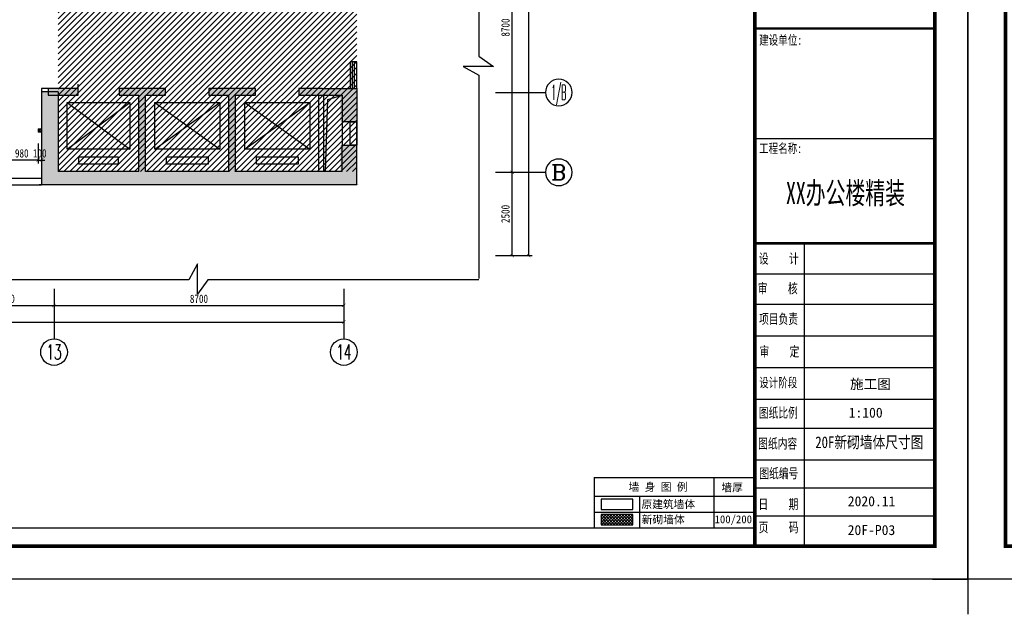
# Model space of a CAD drawing. Header units: millimetres. Extents: x -539149 to -534375, y 505028 to 505469.
# Tile 20 of 135: x -537641 to -537345, y 505028 to 505207. Entities that reach past the tile are written whole.
import ezdxf
from ezdxf.enums import TextEntityAlignment as Align

# ---------------------------------------------------------------- set-up
doc = ezdxf.new("R2010")
doc.units = ezdxf.units.MM
doc.header["$LTSCALE"] = 10
doc.linetypes.add('DASH', pattern=[0.35, 0.25, -0.1])
doc.layers.get('Defpoints').update_dxf_attribs({"color": 8})
for name, color, linetype in [('01-井道标注', 3, 'Continuous'), ('A-建筑-原墙体', 2, 'Continuous'), ('A-建筑-新增墙体', 3, 'Continuous'), ('A-建筑-新砌墙体填充', 251, 'Continuous'), ('A-建筑-楼梯', 9, 'Continuous'), ('A-建筑-窗户', 4, 'Continuous'), ('A-建筑-轴号', 3, 'Continuous'), ('A2图框$0$E-图框', 100, 'Continuous'), ('AXIS_TEXT', 50, 'Continuous'), ('B-平面-尺寸', 8, 'Continuous'), ('DS-TEXT', 50, 'Continuous'), ('E--图例', 3, 'Continuous'), ('E-填充', 251, 'Continuous'), ('E-尺寸标注', 9, 'Continuous'), ('E-文本', 7, 'Continuous'), ('IDS-TEXT', 50, 'Continuous'), ('Q-立面-填充', 251, 'Continuous'), ('WINDOW', 12, 'Continuous')]:
    doc.layers.add(name, color=color, linetype=linetype)
doc.layers.add('A-批量打印图层', color=251, linetype='Continuous', plot=False)
doc.layers.add('A2图框$0$图框外线', color=1, linetype='Continuous', plot=False)
doc.styles.add('_TCH_AXIS', font='COMPLEX', dxfattribs={"bigfont": 'GBCBIG'})
doc.styles.add('A2图框$0$宋体', font='txt', dxfattribs={"width": 0.75})
doc.styles.add('A2图框$0$黑体', font='simhei.ttf')
doc.styles.add('ar', font='arial.ttf')
doc.styles.add('CCD_DIM', font='txt', dxfattribs={"width": 0.8})
doc.styles.add('COMPLEX', font='COMPLEX')
doc.styles.add('黑体', font='simhei.ttf')
doc.dimstyles.new('1-1', dxfattribs={"dimscale": 0, "dimtxt": 2.5, "dimasz": 1, "dimexe": 1, "dimexo": 1, "dimgap": 0.75, "dimtad": 1, "dimdec": 0, "dimrnd": 0.005, "dimzin": 0, "dimdsep": 46, "dimtxsty": 'CCD_DIM', "dimblk": 'ARCHTICK', "dimcen": 0.13, "dimclrd": 44, "dimclre": 44, "dimclrt": 50, "dimadec": 0, "dimazin": 0, "dimtfac": 1, "dimtdec": 0, "dimtix": 1, "dimtmove": 2, "dimatfit": 3, "dimldrblk": 'HBA_Leader_Dot', "dimfxl": 5, "dimfxlon": 1, "dimtvp": 1, "dimtolj": 1, "dimtzin": 0, "dimarcsym": 0})

# ---------------------------------------------------------------- blocks, each defined once
blk = doc.blocks.new('_AXISO')
blk.add_circle((0, 0), 0.5)
at = {"layer": 'AXIS_TEXT', "style": 'COMPLEX', "width": 1.041667}
blk.add_attdef('A', text='', height=0.56, dxfattribs=at).set_placement((-0.25, -0.28), (0.25, -0.28), align=Align.FIT)
blk = doc.blocks.new('_ArchTick')
at = {"color": 0, "linetype": 'ByBlock', "const_width": 0.15}
blk.add_lwpolyline([(-0.5, -0.5), (0.5, 0.5)], dxfattribs=at)
blk = doc.blocks.new('HBA_Leader_Dot')
at = {"color": 0, "linetype": 'ByBlock'}
blk.add_line((-5, 0), (-10, 0), dxfattribs=at)
at = {"color": 0, "linetype": 'ByBlock', "const_width": 5}
blk.add_lwpolyline([(-2.5, 0, 1), (2.5, 0, 1)], format="xyb", close=True, dxfattribs=at)
blk = doc.blocks.new('*D649')
at = {"layer": 'A-建筑-新砌墙体填充', "color": 44, "lineweight": -2, "ltscale": 0.01, "transparency": 16777216}
for p, q in [((-537635.07, 505169.39), (-537635.07, 505163.39)), ((-537634.07, 505169.39), (-537634.07, 505163.39)), ((-537635.07, 505164.39), (-537636.07, 505164.39)), ((-537635.07, 505164.39), (-537634.07, 505164.39)), ((-537634.07, 505164.39), (-537633.07, 505164.39))]:
    blk.add_line(p, q, dxfattribs=at)
at = {"layer": 'Defpoints', "color": 0, "ltscale": 0.01, "transparency": 16777216}
for p in [(-537635.07, 505172.8), (-537634.07, 505172.8), (-537634.07, 505164.39)]:
    blk.add_point(p, dxfattribs=at)
at = {"layer": 'A-建筑-新砌墙体填充', "color": 44, "lineweight": -2, "ltscale": 0.01, "transparency": 16777216}
blk.add_blockref('_ArchTick', (-537635.07, 505164.39), dxfattribs=at)
at = {"layer": 'A-建筑-新砌墙体填充', "color": 44, "lineweight": -2, "ltscale": 0.01, "transparency": 16777216, "rotation": 180}
blk.add_blockref('_ArchTick', (-537634.07, 505164.39), dxfattribs=at)
at = {"layer": 'A-建筑-新砌墙体填充', "color": 50, "ltscale": 0.01, "transparency": 16777216, "insert": (-537634.57, 505166.39), "char_height": 2.5, "attachment_point": 5, "style": 'CCD_DIM'}
blk.add_mtext('\\A1;100', dxfattribs=at)
blk = doc.blocks.new('*D650')
at = {"layer": 'A-建筑-新砌墙体填充', "color": 44, "lineweight": -2, "ltscale": 0.01, "transparency": 16777216}
for p, q in [((-537644.87, 505169.39), (-537644.87, 505163.39)), ((-537635.07, 505169.39), (-537635.07, 505163.39)), ((-537635.07, 505164.39), (-537644.87, 505164.39))]:
    blk.add_line(p, q, dxfattribs=at)
at = {"layer": 'Defpoints', "color": 0, "ltscale": 0.01, "transparency": 16777216}
for p in [(-537644.87, 505172.8), (-537635.07, 505172.8), (-537644.87, 505164.39)]:
    blk.add_point(p, dxfattribs=at)
at = {"layer": 'A-建筑-新砌墙体填充', "color": 44, "lineweight": -2, "ltscale": 0.01, "transparency": 16777216, "rotation": 180}
blk.add_blockref('_ArchTick', (-537644.87, 505164.39), dxfattribs=at)
at = {"layer": 'A-建筑-新砌墙体填充', "color": 44, "lineweight": -2, "ltscale": 0.01, "transparency": 16777216}
blk.add_blockref('_ArchTick', (-537635.07, 505164.39), dxfattribs=at)
at = {"layer": 'A-建筑-新砌墙体填充', "color": 50, "ltscale": 0.01, "transparency": 16777216, "insert": (-537639.97, 505166.39), "char_height": 2.5, "attachment_point": 5, "style": 'CCD_DIM'}
blk.add_mtext('\\A1;980', dxfattribs=at)
blk = doc.blocks.new('A2图框')
at = {"layer": 'A2图框$0$E-图框', "color": 4}
for p, q in [((155.38, 17.5), (209.38, 17.5)), ((170.24, -104.9), (170.24, -13.95)), ((155.38, -23.08), (209.38, -23.08)), ((155.38, -32.21), (209.38, -32.21)), ((155.38, -41.74), (209.38, -41.74)), ((155.38, -41.74), (209.38, -41.74)), ((155.38, -51.25), (209.38, -51.25)), ((155.38, -60.76), (209.38, -60.76)), ((155.38, -69.51), (209.38, -69.51)), ((155.38, -79.02), (209.38, -79.02)), ((155.38, -87.4), (209.38, -87.4)), ((155.38, -95.77), (209.38, -95.77))]:
    blk.add_line(p, q, dxfattribs=at)
at = {"layer": 'A2图框$0$E-图框', "color": 4, "const_width": 1.13}
blk.add_lwpolyline([(-363.4, 295.3), (209.38, 295.3), (209.38, -104.9), (-363.4, -104.9)], close=True, dxfattribs=at)
at = {"layer": 'A2图框$0$E-图框', "color": 4}
for points, const_width in [([(155.38, 295.3), (155.38, -104.9)], 1.13), ([(155.38, 50.55), (209.38, 50.55)], 0.707), ([(155.38, -13.95), (209.38, -13.95)], 0.707)]:
    blk.add_lwpolyline(points, dxfattribs=dict(at, const_width=const_width))
at = {"layer": 'A2图框$0$图框外线', "color": 1}
blk.add_lwpolyline([(-374.72, 305.2), (219.28, 305.2), (219.28, -114.8), (-374.72, -114.8)], close=True, dxfattribs=at)
blk.add_lwpolyline([(-374.72, 305.2), (219.28, 305.2), (219.28, -114.8), (-374.72, -114.8)], close=True, dxfattribs=at)
blk.add_lwpolyline([(-374.72, 305.2), (219.28, 305.2), (219.28, -114.8), (-374.72, -114.8)], close=True, dxfattribs=at)
for points in [[(-385.32, -114.8), (-374.72, -114.8), (-374.72, -125.41)], [(229.89, -114.8), (219.28, -114.8), (219.28, -125.41)]]:
    blk.add_lwpolyline(points, dxfattribs=at)
at = {"color": 150, "style": 'A2图框$0$黑体', "width": 0.630127}
blk.add_text('  XX办公楼精装  ', height=6.5707, dxfattribs=at).set_placement((158.75, -2.11), (206.38, -2.11), align=Align.FIT)
at = {"layer": 'A2图框$0$E-图框', "color": 4, "linetype": 'Continuous', "style": 'A2图框$0$宋体', "width": 0.75}
for s, height, p in [('建设单位:', 2.828, (156.66, 45.72)), ('工程名称:', 2.828, (156.62, 13.17)), ('设    计', 3, (156.57, -20.03)), ('审    核 ', 3, (156.24, -28.98)), ('项目负责', 3, (156.62, -38.16)), ('审    定', 3, (156.75, -47.95)), ('设计阶段', 2.828, (156.64, -57.19)), ('图纸比例 ', 3, (156.57, -66.33)), ('图纸内容', 3, (156.37, -75.6)), ('图纸编号 ', 3, (156.69, -84.56)), ('日    期', 3, (156.42, -93.8)), ('页    码', 3, (156.51, -100.77))]:
    blk.add_text(s, height=height, dxfattribs=at).set_placement(p)
blk = doc.blocks.new('ffdsaff')
at = {"layer": 'DS-TEXT', "style": 'ar', "flags": 8}
for tag, height, p in [('1:50', 1.96, (-10.5, 27.11)), ('2014.10.18', 1.96, (-6.8, 8.36)), ('P-01', 2.94, (-8.32, 1.92))]:
    blk.add_attdef(tag, text='', height=height, dxfattribs=at).set_placement(p, align=Align.RIGHT)
at = {"layer": 'DS-TEXT', "linetype": 'Continuous', "style": '黑体', "width": 1.344271, "flags": 8}
blk.add_attdef('原始平面布置图', text='', height=2.35, dxfattribs=at).set_placement((-24.86, 20.62), (-2.13, 20.62), align=Align.FIT)
blk = doc.blocks.new('A3图名')
at = {"layer": 'DS-TEXT', "linetype": 'Continuous', "flags": 8}
for tag, height, style, width, p, p2 in [('平 面 布 置 图', 3, '黑体', 0.960193, (-38, 48.77), (-9, 48.77)), ('FIXTURE  &  FURNISHING  LEVEL', 2, 'ar', 0.650857, (-38, 44.7), (-9, 44.7))]:
    blk.add_attdef(tag, text='', height=height, dxfattribs=dict(at, style=style, width=width)).set_placement(p, p2, align=Align.FIT)
at = {"layer": 'DS-TEXT', "style": 'ar', "flags": 8}
for tag, height, p in [('1:50', 2, (-9.5, 30.1)), ('RC-405', 3, (-9.5, 11.5))]:
    blk.add_attdef(tag, text='', height=height, dxfattribs=at).set_placement(p, align=Align.RIGHT)

msp = doc.modelspace()

# ---------------------------------------------------------------- hatches: boundary and pattern name
at = {"layer": 'A-建筑-新砌墙体填充', "ltscale": 0.01}
h = msp.add_hatch(dxfattribs=at)
h.set_pattern_fill('ANSI37', color=251, scale=20, style=0, double=1)
h.set_pattern_definition([(45, (-537867.7732, 505134.10865), (-0.4490128, 0.4490128), []), (135, (-537867.7732, 505134.10865), (-0.4490128, -0.4490128), [])])
h.paths.add_polyline_path([(-537586.773, 505361.249), (-537587.773, 505361.249), (-537587.773, 505290.099), (-537586.773, 505290.099)])
h.paths.add_polyline_path([(-537586.773, 505280.099), (-537587.773, 505280.099), (-537587.773, 505277.099), (-537586.773, 505277.099)])
h.paths.add_polyline_path([(-537546.773, 505349.799), (-537547.773, 505349.799), (-537547.773, 505348.599), (-537546.773, 505348.599)])
h.paths.add_polyline_path([(-537546.773, 505339.599), (-537547.773, 505339.599), (-537547.773, 505330.699), (-537547.173, 505330.699), (-537547.173, 505338.699), (-537546.773, 505338.699)])
h.paths.add_polyline_path([(-537650.073, 505277.099), (-537652.073, 505277.099), (-537652.073, 505276.099), (-537651.073, 505276.099), (-537651.073, 505230.499), (-537688.073, 505230.499), (-537688.073, 505276.099), (-537687.073, 505276.099), (-537687.073, 505277.099), (-537689.073, 505277.099), (-537689.073, 505230.499), (-537788.623, 505230.498), (-537788.623, 505225.999), (-537787.623, 505225.999), (-537787.623, 505229.499), (-537760.123, 505229.499), (-537760.123, 505189.699), (-537761.123, 505189.699), (-537761.123, 505188.699), (-537758.123, 505188.699), (-537758.123, 505189.699), (-537759.123, 505189.699), (-537759.123, 505229.499), (-537731.623, 505229.499), (-537731.623, 505189.699), (-537732.623, 505189.699), (-537732.623, 505188.699), (-537729.623, 505188.699), (-537729.623, 505189.699), (-537730.623, 505189.699), (-537730.623, 505229.499), (-537703.123, 505229.499), (-537703.123, 505189.699), (-537704.123, 505189.699), (-537704.123, 505188.699), (-537701.123, 505188.699), (-537701.123, 505189.699), (-537702.123, 505189.699), (-537702.123, 505229.499), (-537674.623, 505229.499), (-537674.623, 505189.699), (-537675.623, 505189.699), (-537675.623, 505188.699), (-537672.623, 505188.699), (-537672.623, 505189.699), (-537673.623, 505189.699), (-537673.623, 505229.499), (-537651.073, 505229.499), (-537651.073, 505189.699), (-537652.073, 505189.699), (-537652.073, 505188.699), (-537650.073, 505188.699)])
h.paths.add_polyline_path([(-537786.623, 505189.699), (-537787.623, 505189.699), (-537787.623, 505192.699), (-537788.623, 505192.699), (-537788.623, 505188.699), (-537786.623, 505188.699)])
h.paths.add_polyline_path([(-537800.673, 505173.799), (-537810.173, 505173.799), (-537810.173, 505172.799), (-537809.173, 505172.799), (-537809.173, 505166.699), (-537808.173, 505166.699), (-537808.173, 505172.799), (-537800.673, 505172.799)])
h.paths.add_polyline_path([(-537811.573, 505189.699), (-537815.573, 505189.699), (-537815.573, 505188.699), (-537811.573, 505188.699)])
h.paths.add_polyline_path([(-537819.973, 505173.799), (-537826.573, 505173.799), (-537826.573, 505188.699), (-537825.373, 505188.699), (-537825.373, 505189.699), (-537827.573, 505189.699), (-537827.573, 505173.799), (-537867.773, 505173.799), (-537867.773, 505172.799), (-537819.973, 505172.799)])
h.paths.add_polyline_path([(-537808.173, 505157.699), (-537809.173, 505157.699), (-537809.173, 505134.109), (-537808.173, 505134.109)])
h.paths.add_polyline_path([(-537744.173, 505173.799), (-537747.173, 505173.799), (-537747.173, 505172.799), (-537746.173, 505172.799), (-537746.173, 505134.109), (-537745.173, 505134.109), (-537745.173, 505172.799), (-537744.173, 505172.799)])
h.paths.add_polyline_path([(-537712.173, 505173.799), (-537720.173, 505173.799), (-537720.173, 505172.799), (-537716.673, 505172.799), (-537716.673, 505165.699), (-537715.673, 505165.699), (-537715.673, 505172.799), (-537712.173, 505172.799)])
h.paths.add_polyline_path([(-537715.673, 505156.699), (-537716.673, 505156.699), (-537716.673, 505134.109), (-537716.173, 505134.109, 0.0050277), (-537715.673, 505134.118)])
h.paths.add_polyline_path([(-537681.673, 505173.799), (-537684.673, 505173.799), (-537684.673, 505172.799), (-537683.673, 505172.799), (-537683.673, 505145.099), (-537682.673, 505145.099), (-537682.673, 505172.799), (-537681.673, 505172.799)])
h.paths.add_polyline_path([(-537662.073, 505173.799), (-537662.973, 505173.799), (-537671.873, 505173.799), (-537671.873, 505172.799), (-537662.973, 505172.799), (-537662.973, 505161.899), (-537660.473, 505161.899), (-537660.473, 505164.899), (-537662.073, 505164.899), (-537662.073, 505166.899)])
h.paths.add_polyline_path([(-537660.973, 505163.149, -1), (-537662.473, 505163.149, -1)], flags=16)
h = msp.add_hatch(dxfattribs=at)
h.set_pattern_fill('ANSI37', color=251, scale=20, style=0, double=1)
h.set_pattern_definition([(45, (-537635.0732, 505172.7984), (-0.449, 0.449), []), (135, (-537635.0732, 505172.7984), (-0.449, -0.449), [])])
h.paths.add_polyline_path([(-537634.073, 505173.799), (-537635.073, 505173.799), (-537635.073, 505172.798), (-537634.073, 505172.798)])
at = {"layer": 'A-建筑-新砌墙体填充'}
h = msp.add_hatch(dxfattribs=at)
h.set_pattern_fill('ANSI37', color=251, scale=1.707042, style=0, double=1, pattern_type=2)
h.set_pattern_definition([(45, (-266182.5288, 252201.9132), (-0.449012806, 0.449012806), []), (135, (-266182.5288, 252201.9132), (-0.449012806, -0.449012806), [])])
h.paths.add_polyline_path([(-537456.535, 505054.783), (-537456.535, 505057.869), (-537466.044, 505057.869), (-537466.044, 505054.783)])
at = {"layer": 'E-填充', "ltscale": 0.01}
for points in [[(-537634.073, 505184.899), (-537634.073, 505156.899), (-537629.073, 505160.899), (-537629.073, 505184.899)], [(-537632.073, 505183.899), (-537623.073, 505183.899), (-537623.073, 505185.899), (-537632.073, 505185.899)], [(-537603.773, 505185.899), (-537610.773, 505185.899), (-537610.773, 505183.899), (-537604.773, 505183.899), (-537603.773, 505184.565)], [(-537603.773, 505159.565), (-537602.773, 505160.899), (-537602.773, 505183.899), (-537603.773, 505184.565), (-537604.773, 505183.899), (-537604.773, 505160.899)], [(-537602.773, 505183.899), (-537596.773, 505183.899), (-537596.773, 505185.899), (-537603.773, 505185.899), (-537603.773, 505184.565)], [(-537576.773, 505185.899), (-537583.773, 505185.899), (-537583.773, 505183.899), (-537577.773, 505183.899), (-537576.773, 505184.565)], [(-537576.773, 505159.565), (-537575.773, 505160.899), (-537575.773, 505183.899), (-537576.773, 505184.565), (-537577.773, 505183.899), (-537577.773, 505160.899)], [(-537575.773, 505183.899), (-537569.773, 505183.899), (-537569.773, 505185.899), (-537576.773, 505185.899), (-537576.773, 505184.565)], [(-537549.773, 505185.899), (-537556.773, 505185.899), (-537556.773, 505183.899), (-537549.773, 505183.899)], [(-537549.773, 505185.899), (-537549.773, 505183.899), (-537543.773, 505183.899), (-537538.773, 505185.899)], [(-537539.373, 505185.899), (-537544.373, 505183.899), (-537544.373, 505175.899), (-537539.373, 505175.899)], [(-537544.373, 505160.899), (-537539.373, 505156.899), (-537539.373, 505168.899), (-537544.373, 505168.899)], [(-537634.073, 505157.459), (-537634.073, 505156.899), (-537603.773, 505156.899), (-537603.773, 505159.565), (-537604.773, 505160.899), (-537629.773, 505160.899)], [(-537576.773, 505159.565), (-537577.773, 505160.899), (-537602.773, 505160.899), (-537603.773, 505159.565), (-537603.773, 505156.899), (-537576.773, 505156.899)], [(-537549.773, 505156.899), (-537549.773, 505160.899), (-537575.773, 505160.899), (-537576.773, 505159.565), (-537576.773, 505156.899)], [(-537538.773, 505156.899), (-537543.773, 505160.899), (-537549.773, 505160.899), (-537549.773, 505156.899)]]:
    msp.add_hatch(color=256, dxfattribs=at).paths.add_polyline_path(points)
at = {"layer": 'Q-立面-填充', "ltscale": 0.005}
h = msp.add_hatch(dxfattribs=at)
h.set_pattern_fill('ANSI31', color=256, scale=1000, style=0)
h.set_pattern_definition([(45, (-537629.0732, 505160.8987), (-0.8838835, 0.8838835), [])])
h.paths.add_polyline_path([(-537629.073, 505160.899), (-537629.073, 505273.099), (-537539.373, 505273.099), (-537539.373, 505329.099), (-537515.373, 505329.099), (-537515.373, 505244.599), (-537539.373, 505244.599), (-537539.373, 505160.899)])

# ---------------------------------------------------------------- linework, layer by layer
at = {"ltscale": 0.01}
msp.add_line((-537543.773, 505175.899, 0.069), (-537543.773, 505168.899, 0.069), dxfattribs=at)
at = {"color": 3}
msp.add_line((-537938.648, 505053.909), (-537419.86, 505053.909), dxfattribs=at)
at = {"color": 1, "ltscale": 0.01, "elevation": 0.069}
for points in [[(-537502.751, 505323.106), (-537502.751, 505195.586), (-537498.383, 505192.509), (-537507.488, 505192.509), (-537502.751, 505189.87), (-537502.751, 505128.831)], [(-537502.751, 505128.431), (-537584.13, 505128.431), (-537587.206, 505124.063), (-537587.206, 505133.167), (-537589.845, 505128.431), (-537678.247, 505128.431)]]:
    msp.add_lwpolyline(points, dxfattribs=at)
at = {"layer": '01-井道标注', "ltscale": 0.01, "elevation": 0.069}
msp.add_lwpolyline([(-537548.773, 505160.907), (-537548.072, 505182.564), (-537543.773, 505183.907)], dxfattribs=at)
at = {"layer": 'A-建筑-原墙体', "ltscale": 0.01}
for p, q in [((-537623.073, 505185.899, 0.069), (-537623.073, 505187.149, 0.069)), ((-537623.073, 505185.899, 0.069), (-537634.073, 505185.899, 0.069)), ((-537634.073, 505185.899, 0.069), (-537634.073, 505156.899, 0.069)), ((-537629.073, 505184.899, 0.069), (-537634.073, 505184.899, 0.069)), ((-537632.073, 505185.899, 0.069), (-537632.073, 505183.899, 0.069)), ((-537632.073, 505183.899, 0.069), (-537623.073, 505183.899, 0.069)), ((-537629.073, 505184.899, 0.069), (-537629.073, 505160.899, 0.069)), ((-537623.073, 505183.899, 0.069), (-537623.073, 505185.899, 0.069)), ((-537603.773, 505185.899, 0.069), (-537610.773, 505185.899, 0.069)), ((-537610.773, 505185.899, 0.069), (-537610.773, 505183.899, 0.069)), ((-537610.773, 505183.899, 0.069), (-537604.773, 505183.899, 0.069)), ((-537604.773, 505160.899, 0.069), (-537604.773, 505183.899, 0.069)), ((-537596.773, 505185.899, 0.069), (-537603.773, 505185.899, 0.069)), ((-537602.773, 505160.899, 0.069), (-537602.773, 505183.899, 0.069)), ((-537602.773, 505183.899, 0.069), (-537596.773, 505183.899, 0.069)), ((-537596.773, 505183.899, 0.069), (-537596.773, 505185.899, 0.069)), ((-537576.773, 505185.899, 0.069), (-537583.773, 505185.899, 0.069)), ((-537583.773, 505185.899, 0.069), (-537583.773, 505183.899, 0.069)), ((-537583.773, 505183.899, 0.069), (-537577.773, 505183.899, 0.069)), ((-537577.773, 505160.899, 0.069), (-537577.773, 505183.899, 0.069)), ((-537569.773, 505185.899, 0.069), (-537576.773, 505185.899, 0.069)), ((-537575.773, 505160.899, 0.069), (-537575.773, 505183.899, 0.069)), ((-537575.773, 505183.899, 0.069), (-537569.773, 505183.899, 0.069)), ((-537569.773, 505183.899, 0.069), (-537569.773, 505185.899, 0.069)), ((-537549.773, 505185.899, 0.069), (-537556.773, 505185.899, 0.069)), ((-537556.773, 505185.899, 0.069), (-537556.773, 505183.899, 0.069)), ((-537556.773, 505183.899, 0.069), (-537549.773, 505183.899, 0.069)), ((-537550.773, 505160.899, 0.069), (-537550.773, 505183.899, 0.069)), ((-537549.773, 505185.899, 0.069), (-537539.373, 505185.899, 0.069)), ((-537549.773, 505183.899, 0.069), (-537543.773, 505183.899, 0.069)), ((-537549.273, 505160.899, 0.069), (-537549.273, 505183.899, 0.069)), ((-537543.773, 505183.899, 0.069), (-537543.773, 505175.899, 0.069)), ((-537539.373, 505185.899, 0.069), (-537539.373, 505175.899, 0.069)), ((-537539.373, 505175.899, 0.069), (-537543.773, 505175.899, 0.069)), ((-537539.373, 505175.899, 0.069), (-537541.373, 505175.899, 0.069)), ((-537541.373, 505168.899, 0.069), (-537541.373, 505175.899, 0.069)), ((-537541.373, 505175.899, 0.069), (-537539.373, 505175.899, 0.069)), ((-537539.373, 505175.899, 0.069), (-537539.373, 505168.899, 0.069)), ((-537543.773, 505160.899, 0.069), (-537543.773, 505168.899, 0.069)), ((-537543.773, 505168.899, 0.069), (-537539.373, 505168.899, 0.069)), ((-537539.373, 505168.899, 0.069), (-537541.373, 505168.899, 0.069)), ((-537539.373, 505168.899, 0.069), (-537541.373, 505168.899, 0.069)), ((-537539.373, 505156.899, 0.069), (-537539.373, 505168.899, 0.069)), ((-537604.773, 505160.899, 0.069), (-537629.073, 505160.899, 0.069)), ((-537577.773, 505160.899, 0.069), (-537602.773, 505160.899, 0.069)), ((-537549.773, 505160.899, 0.069), (-537575.773, 505160.899, 0.069)), ((-537543.773, 505160.899, 0.069), (-537549.773, 505160.899, 0.069)), ((-537658.473, 505158.899, 0.069), (-537634.073, 505158.899, 0.069)), ((-537658.473, 505156.899, 0.069), (-537634.073, 505156.899, 0.069)), ((-537539.373, 505156.899, 0.069), (-537634.782, 505156.899, 0.069)), ((-537634.073, 505158.899, 0.069), (-537634.073, 505156.899, 0.069))]:
    msp.add_line(p, q, dxfattribs=at)
at = {"layer": 'A-建筑-原墙体'}
for points in [[(-537466.044, 505059.444), (-537456.535, 505059.444), (-537456.535, 505062.53), (-537466.044, 505062.53)], [(-537466.044, 505054.783), (-537456.535, 505054.783), (-537456.535, 505057.869), (-537466.044, 505057.869)], [(-537466.044, 505054.783), (-537456.535, 505054.783), (-537456.535, 505057.869), (-537466.044, 505057.869)]]:
    msp.add_lwpolyline(points, close=True, dxfattribs=at)
at = {"layer": 'A-建筑-新增墙体', "ltscale": 0.01}
for p, q in [((-537635.073, 505173.799, 0.069), (-537634.073, 505173.799, 0.069)), ((-537635.073, 505173.799, 0.069), (-537635.073, 505172.799, 0.069)), ((-537634.073, 505172.798, 0.069), (-537635.073, 505172.798, 0.069))]:
    msp.add_line(p, q, dxfattribs=at)
at = {"layer": 'A-建筑-楼梯', "ltscale": 0.01}
for p, q in [((-537626.323, 505167.649, 0.069), (-537626.323, 505181.649, 0.069)), ((-537626.323, 505181.649, 0.069), (-537607.523, 505181.649, 0.069)), ((-537626.323, 505167.649, 0.069), (-537607.523, 505181.649, 0.069)), ((-537626.323, 505181.649, 0.069), (-537607.523, 505167.649, 0.069)), ((-537607.523, 505181.649, 0.069), (-537607.523, 505167.649, 0.069)), ((-537600.023, 505167.649, 0.069), (-537600.023, 505181.649, 0.069)), ((-537600.023, 505181.649, 0.069), (-537580.523, 505181.649, 0.069)), ((-537600.023, 505167.649, 0.069), (-537580.523, 505181.649, 0.069)), ((-537600.023, 505181.649, 0.069), (-537580.523, 505167.649, 0.069)), ((-537580.523, 505181.649, 0.069), (-537580.523, 505167.649, 0.069)), ((-537573.023, 505167.648, 0.069), (-537573.023, 505181.648, 0.069)), ((-537573.023, 505181.648, 0.069), (-537553.523, 505181.648, 0.069)), ((-537573.023, 505167.648, 0.069), (-537553.523, 505181.648, 0.069)), ((-537573.023, 505181.648, 0.069), (-537553.523, 505167.648, 0.069)), ((-537553.523, 505181.648, 0.069), (-537553.523, 505167.648, 0.069)), ((-537607.523, 505167.649, 0.069), (-537626.323, 505167.649, 0.069)), ((-537580.523, 505167.649, 0.069), (-537600.023, 505167.649, 0.069)), ((-537553.523, 505167.648, 0.069), (-537573.023, 505167.648, 0.069)), ((-537622.823, 505163.149, 0.069), (-537622.823, 505165.399, 0.069)), ((-537622.823, 505165.399, 0.069), (-537611.023, 505165.399, 0.069)), ((-537611.023, 505163.149, 0.069), (-537622.823, 505163.149, 0.069)), ((-537611.023, 505165.399, 0.069), (-537611.023, 505163.149, 0.069)), ((-537596.523, 505163.149, 0.069), (-537596.523, 505165.399, 0.069)), ((-537596.523, 505165.399, 0.069), (-537584.023, 505165.399, 0.069)), ((-537584.023, 505163.149, 0.069), (-537596.523, 505163.149, 0.069)), ((-537584.023, 505165.399, 0.069), (-537584.023, 505163.149, 0.069)), ((-537569.523, 505163.148, 0.069), (-537569.523, 505165.398, 0.069)), ((-537569.523, 505165.398, 0.069), (-537557.023, 505165.398, 0.069)), ((-537557.023, 505163.148, 0.069), (-537569.523, 505163.148, 0.069)), ((-537557.023, 505165.398, 0.069), (-537557.023, 505163.148, 0.069))]:
    msp.add_line(p, q, dxfattribs=at)
at = {"layer": 'A-建筑-窗户', "ltscale": 0.01}
for p, q in [((-537539.373, 505193.899, 0.069), (-537541.373, 505193.899, 0.069)), ((-537541.373, 505193.899, 0.069), (-537541.373, 505185.899, 0.069)), ((-537540.707, 505185.899, 0.069), (-537540.707, 505193.899, 0.069)), ((-537540.04, 505185.899, 0.069), (-537540.04, 505193.899, 0.069)), ((-537539.373, 505185.899, 0.069), (-537539.373, 505193.899, 0.069))]:
    msp.add_line(p, q, dxfattribs=at)
at = {"layer": 'A-建筑-轴号', "ltscale": 0.01}
for p, q in [((-537497.751, 505184.699, 0.069), (-537482.751, 505184.699, 0.069)), ((-537497.751, 505160.699, 0.069), (-537482.751, 505160.699, 0.069)), ((-537630.273, 505125.699, 0.069), (-537630.273, 505110.699, 0.069)), ((-537543.273, 505125.699, 0.069), (-537543.273, 505110.699, 0.069))]:
    msp.add_line(p, q, dxfattribs=at)
at = {"layer": 'A-批量打印图层'}
for points in [[(-537949.961, 505458.51), (-537355.961, 505458.51), (-537355.961, 505038.51), (-537949.961, 505038.51)], [(-537355.961, 505458.51), (-536761.961, 505458.51), (-536761.961, 505038.51), (-537355.961, 505038.51)]]:
    msp.add_lwpolyline(points, close=True, dxfattribs=at)
at = {"layer": 'E--图例'}
for p, q in [((-537468.142, 505069.007), (-537419.86, 505069.007)), ((-537468.142, 505069.007), (-537468.142, 505053.909)), ((-537419.86, 505069.007), (-537419.86, 505053.909)), ((-537468.142, 505053.909), (-537419.86, 505053.909))]:
    msp.add_line(p, q, dxfattribs=at)
at = {"layer": 'E--图例', "color": 8}
for p, q in [((-537432.132, 505053.909), (-537432.132, 505069.007)), ((-537468.142, 505063.359), (-537419.86, 505063.359)), ((-537454.437, 505053.909), (-537454.437, 505063.359)), ((-537468.142, 505058.634), (-537419.86, 505058.634))]:
    msp.add_line(p, q, dxfattribs=at)
at = {"layer": 'WINDOW', "linetype": 'DASH', "ltscale": 0.01}
for p, q in [((-537539.373, 505175.899, 0.069), (-537541.373, 505175.899, 0.069)), ((-537539.373, 505175.899, 0.069), (-537541.373, 505175.899, 0.069)), ((-537541.373, 505168.899, 0.069), (-537539.373, 505168.899, 0.069)), ((-537541.373, 505168.899, 0.069), (-537539.373, 505168.899, 0.069))]:
    msp.add_line(p, q, dxfattribs=at)
at = {"layer": 'WINDOW', "ltscale": 0.01}
for p, q in [((-537541.373, 505168.899, 0.069), (-537541.373, 505175.899, 0.069)), ((-537541.373, 505168.899, 0.069), (-537541.373, 505175.899, 0.069)), ((-537539.373, 505168.899, 0.069), (-537539.373, 505175.899, 0.069)), ((-537539.373, 505168.899, 0.069), (-537539.373, 505175.899, 0.069))]:
    msp.add_line(p, q, dxfattribs=at)

# ---------------------------------------------------------------- block references
ref = msp.add_blockref('A3图名', (-537361.838, 505029.338), dxfattribs=dict(xscale=1.362294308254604, yscale=1.362294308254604, zscale=1.362294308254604))
ref.add_attrib('平 面 布 置 图', '施工图', dxfattribs={"layer": 'IDS-TEXT', "linetype": 'Continuous', "height": 3, "style": '黑体'}).set_placement((-537391.316, 505094.685), align=Align.BOTTOM_LEFT)
at = {"layer": 'A-建筑-窗户', "ltscale": 0.5}
for p in [(-537575.245, 505153.313), (-536981.245, 505153.313)]:
    msp.add_blockref('A2图框', p, dxfattribs=at)
at = {"layer": 'A-建筑-轴号', "ltscale": 0.01}
ref = msp.add_blockref('_AXISO', (-537478.751, 505184.699, 0.069), dxfattribs=dict(at, xscale=-8, yscale=8, zscale=8))
ref.add_attrib('A', '1/B', dxfattribs={"layer": 'AXIS_TEXT', "height": 4.5255, "style": '_TCH_AXIS', "width": 0.388889}).set_placement((-537481.014, 505182.436, 0.069), (-537476.488, 505182.436, 0.069), align=Align.FIT)
ref = msp.add_blockref('_AXISO', (-537478.751, 505160.699, 0.069), dxfattribs=dict(at, xscale=-8, yscale=8, zscale=8))
ref.add_attrib('A', 'B', dxfattribs={"layer": 'AXIS_TEXT', "height": 4.525, "style": '_TCH_AXIS', "width": 1.235294}).set_placement((-537481.014, 505158.436, 0.069), (-537476.488, 505158.436, 0.069), align=Align.FIT)
ref = msp.add_blockref('_AXISO', (-537630.273, 505106.699, 0.069), dxfattribs=dict(at, xscale=8, yscale=8, zscale=8))
ref.add_attrib('A', '13', dxfattribs={"layer": 'AXIS_TEXT', "height": 4.5255, "style": '_TCH_AXIS', "width": 0.724138}).set_placement((-537632.536, 505104.436, 0.069), (-537628.01, 505104.436, 0.069), align=Align.FIT)
ref = msp.add_blockref('_AXISO', (-537543.273, 505106.699, 0.069), dxfattribs=dict(at, xscale=8, yscale=8, zscale=8))
ref.add_attrib('A', '14', dxfattribs={"layer": 'AXIS_TEXT', "height": 4.5255, "style": '_TCH_AXIS', "width": 0.677419}).set_placement((-537545.536, 505104.436, 0.069), (-537541.01, 505104.436, 0.069), align=Align.FIT)
at = {"layer": 'E-尺寸标注'}
ref = msp.add_blockref('ffdsaff', (-537368.79, 505048.717), dxfattribs=dict(at, xscale=1.362294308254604, yscale=1.362294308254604, zscale=1.362294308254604))
ref.add_attrib('原始平面布置图', '20F新砌墙体尺寸图', dxfattribs={"layer": 'DS-TEXT', "linetype": 'Continuous', "height": 3.5, "style": '黑体', "width": 0.8}).set_placement((-537401.743, 505076.803), align=Align.BOTTOM_LEFT)
ref.add_attrib('1:50', '1:100', dxfattribs={"layer": 'DS-TEXT', "height": 3, "style": '黑体'}).set_placement((-537381.519, 505086.091), align=Align.BOTTOM_RIGHT)
ref.add_attrib('2014.10.18', '2020.11', dxfattribs={"layer": 'DS-TEXT', "height": 3, "style": '黑体'}).set_placement((-537377.7, 505059.48), align=Align.BOTTOM_RIGHT)
ref.add_attrib('P-01', '20F-P03', dxfattribs={"layer": 'DS-TEXT', "height": 3, "style": '黑体'}).set_placement((-537377.738, 505050.826), align=Align.BOTTOM_RIGHT)

# ---------------------------------------------------------------- texts
at = {"layer": 'E-文本', "style": '黑体'}
for s, p in [('墙 身 图 例', (-537457.782, 505064.971)), ('墙厚', (-537429.924, 505064.85)), ('原建筑墙体', (-537453.932, 505059.77)), ('新砌墙体', (-537453.841, 505055.185)), ('100/200', (-537431.986, 505055.274))]:
    msp.add_text(s, height=2.3625, dxfattribs=at).set_placement(p)

# ---------------------------------------------------------------- dimensions: what is measured, and where the dimension line sits
at = {"layer": 'A-建筑-新砌墙体填充', "ltscale": 0.01}
for base, p2, picture, middle in [((-537644.873, 505164.386, 0.069), (-537644.873, 505172.798, 0.069), '*D650', (-537639.973, 505166.386, 0.069)), ((-537634.073, 505164.386, 0.069), (-537634.073, 505172.798, 0.069), '*D649', (-537634.573, 505166.386, 0.069))]:
    dim = msp.add_linear_dim(base=base, p1=(-537635.073, 505172.798, 0.069), p2=p2, dimstyle='1-1', override={"dimscale": 1, "dimlfac": 100}, dxfattribs=at)
    dim.commit()
    dim.dimension.update_dxf_attribs({"geometry": picture, "text_midpoint": middle})
at = {"layer": 'B-平面-尺寸', "ltscale": 0.01}
for p1, p2, distance in [((-537502.751, 505135.699, 0.069), (-537502.751, 505365.199, 0.069), -15), ((-537502.751, 505160.699, 0.069), (-537502.751, 505247.699, 0.069), -10), ((-537502.751, 505135.699, 0.069), (-537502.751, 505160.699, 0.069), -10), ((-537873.273, 505130.699, 0.069), (-537543.273, 505130.699, 0.069), -15), ((-537659.273, 505130.699, 0.069), (-537630.273, 505130.699, 0.069), -10), ((-537630.273, 505130.699, 0.069), (-537543.273, 505130.699, 0.069), -10)]:
    msp.add_aligned_dim(p1=p1, p2=p2, distance=distance, dimstyle='1-1', override={"dimscale": 1, "dimlfac": 100}, dxfattribs=at).render()

doc.saveas('drawing.dxf')
